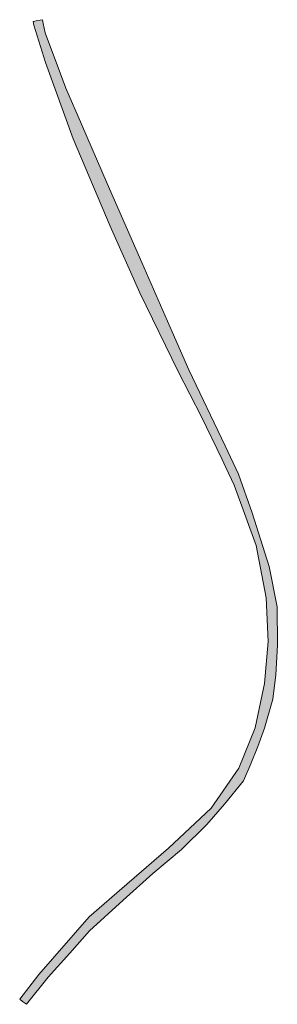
# Model space of a CAD drawing. Extents: x 97094 to 109644, y 463509 to 471969.
# Tile 21 of 256: x 100146 to 100172, y 465232 to 465332. Entities that reach past the tile are written whole.
import ezdxf

# ---------------------------------------------------------------- set-up
doc = ezdxf.new("R2010")
doc.units = 0
doc.layers.add('109 Onkruidbestrijding elementen', color=6, linetype='Continuous', lineweight=20, true_color=0xff00ff)

msp = doc.modelspace()

# ---------------------------------------------------------------- hatches: boundary and pattern name
at = {"layer": '109 Onkruidbestrijding elementen', "true_color": 0xff00ff}
msp.add_hatch(color=6, dxfattribs=at).paths.add_polyline_path([(100148.63, 465330.54), (100148.44, 465331.47), (100148.35, 465331.87), (100147.88, 465331.78), (100147.41, 465331.69), (100147.47, 465331.3), (100148.65, 465327.5), (100151.47, 465319.73), (100155.27, 465310.83), (100158.29, 465304.05), (100162.21, 465296.02), (100164.58, 465291.41), (100166.64, 465287.12), (100167.05, 465286.27), (100167.91, 465284.47), (100170.15, 465278.3), (100171.17, 465272.98), (100171.39, 465268.52), (100171, 465264.26), (100170.07, 465259.73), (100168.38, 465255.64), (100165.55, 465251.54), (100161.2, 465247.47), (100156.96, 465243.8), (100153.12, 465240.47), (100148, 465234.59), (100146.03, 465232.09), (100146.33, 465231.86), (100146.72, 465231.57), (100148.93, 465234.32), (100151.14, 465236.79), (100153.15, 465239.05), (100156.6, 465242.18), (100159.6, 465244.88), (100162.55, 465247.35), (100165.11, 465249.87), (100166.93, 465251.94), (100168.85, 465254.33), (100169.6, 465256.06), (100170.34, 465257.82), (100171.02, 465259.7), (100171.85, 465262.65), (100172.17, 465265.12), (100172.32, 465268.16), (100172.3, 465272.05), (100171.47, 465276.18), (100169.76, 465281.62), (100168.34, 465285.56), (100166.99, 465288.47), (100163.28, 465296.2), (100161.57, 465300.09), (100158.49, 465307.13), (100154.97, 465315.18), (100152.34, 465321.22), (100150.73, 465324.89), (100149.64, 465327.81), (100148.66, 465330.42), (100148.63, 465330.54)])

# ---------------------------------------------------------------- linework, layer by layer
at = {"layer": '109 Onkruidbestrijding elementen', "color": 3, "true_color": 0x00ff00}
msp.add_lwpolyline([(100148.63, 465330.54), (100148.44, 465331.47), (100148.35, 465331.87), (100147.88, 465331.78), (100147.41, 465331.69), (100147.47, 465331.3), (100148.65, 465327.5), (100151.47, 465319.73), (100155.27, 465310.83), (100158.29, 465304.05), (100162.21, 465296.02), (100164.58, 465291.41), (100166.64, 465287.12), (100167.05, 465286.27), (100167.91, 465284.47), (100170.15, 465278.3), (100171.17, 465272.98), (100171.39, 465268.52), (100171, 465264.26), (100170.07, 465259.73), (100168.38, 465255.64), (100165.55, 465251.54), (100161.2, 465247.47), (100156.96, 465243.8), (100153.12, 465240.47), (100148, 465234.59), (100146.03, 465232.09), (100146.33, 465231.86), (100146.72, 465231.57), (100148.93, 465234.32), (100151.14, 465236.79), (100153.15, 465239.05), (100156.6, 465242.18), (100159.6, 465244.88), (100162.55, 465247.35), (100165.11, 465249.87), (100166.93, 465251.94), (100168.85, 465254.33), (100169.6, 465256.06), (100170.34, 465257.82), (100171.02, 465259.7), (100171.85, 465262.65), (100172.17, 465265.12), (100172.32, 465268.16), (100172.3, 465272.05), (100171.47, 465276.18), (100169.76, 465281.62), (100168.34, 465285.56), (100166.99, 465288.47), (100163.28, 465296.2), (100161.57, 465300.09), (100158.49, 465307.13), (100154.97, 465315.18), (100152.34, 465321.22), (100150.73, 465324.89), (100149.64, 465327.81), (100148.66, 465330.42), (100148.63, 465330.54)], close=True, dxfattribs=at)

doc.saveas('drawing.dxf')
